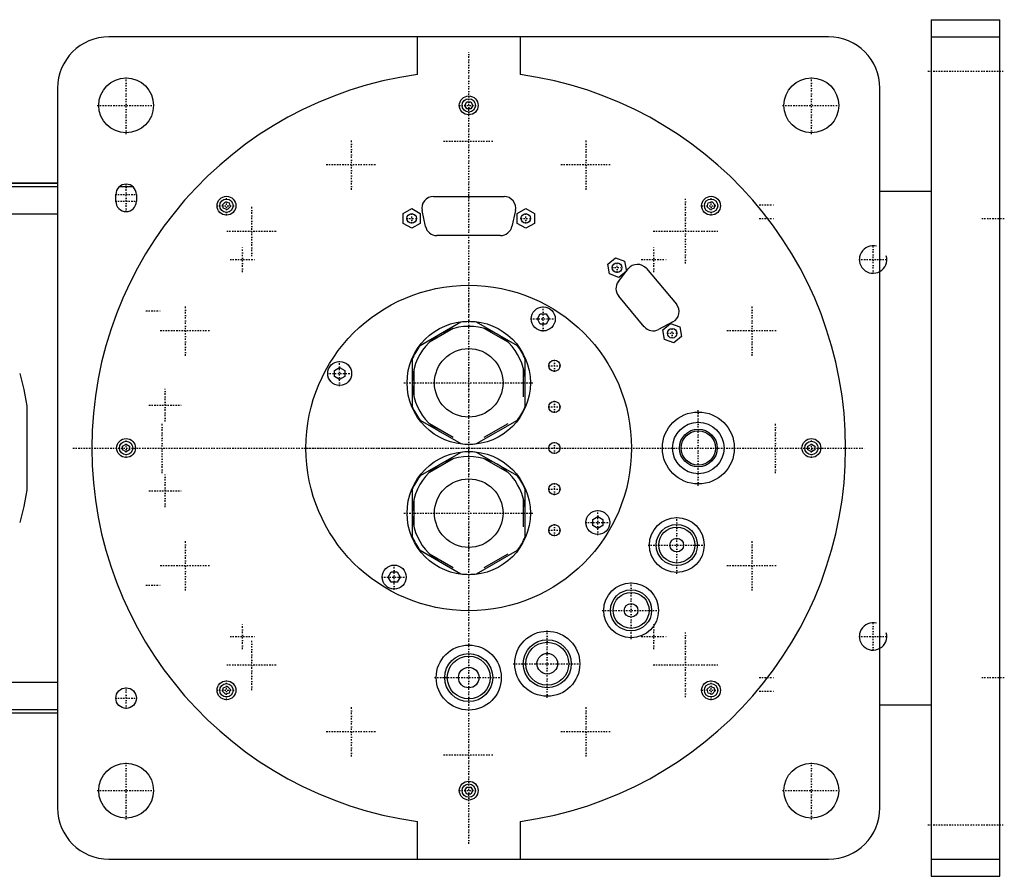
# Model space of a CAD drawing. Extents: x -706 to 156, y -125 to 125.
# Tile 5 of 5: x -131 to 156, y -125 to 125. Entities that reach past the tile are written whole.
import ezdxf

# ---------------------------------------------------------------- set-up
doc = ezdxf.new("R2010")
doc.units = 0
doc.linetypes.add('CENTER', pattern=[1.5, 0.45, -0.5, 0.05, -0.5])
for name, color, linetype in [('AM_0', 7, 'CONTINUOUS'), ('AM_10', 7, 'CONTINUOUS'), ('AM_7', 7, 'CENTER')]:
    doc.layers.add(name, color=color, linetype=linetype)

msp = doc.modelspace()

# ---------------------------------------------------------------- linework, layer by layer
at = {"layer": 'AM_0', "color": 7, "linetype": 'CONTINUOUS'}
for p, q in [((135, 125), (155, 125)), ((135, 125), (135, -125)), ((155, -125), (155, 125)), ((105, 120), (-105, 120)), ((-15, 108.97), (-15, 120)), ((15, 120), (15, 108.97)), ((135, 120), (155, 120)), ((-120, 105), (-120, -105)), ((120, -105), (120, 105)), ((-1.15, 100), (-0.58, 101)), ((-0.58, 101), (0.58, 101)), ((0.58, 101), (1.15, 100)), ((-0.58, 99), (-1.15, 100)), ((0.58, 99), (-0.58, 99)), ((1.15, 100), (0.58, 99)), ((-120, 77.32), (-190.79, 77.32)), ((-190.6, 77.28), (-120, 77.28)), ((-186.5, 76.29), (-120, 76.29)), ((-101.93, 76.29), (-98.07, 76.29)), ((120, 75), (135, 75)), ((-103, 72), (-103, 74)), ((-97, 74), (-97, 72)), ((-10.3, 73.4), (10.3, 73.4)), ((-71.83, 71.01), (-71.01, 71.83)), ((-71.53, 69.89), (-71.83, 71.01)), ((-70.41, 69.6), (-71.53, 69.89)), ((-71.01, 71.83), (-69.89, 71.53)), ((-69.6, 70.41), (-70.41, 69.6)), ((-69.89, 71.53), (-69.6, 70.41)), ((-19.15, 68.44), (-16.65, 69.89)), ((-16.65, 69.89), (-14.15, 68.44)), ((-12.62, 64.68), (-13.62, 69.28)), ((13.62, 69.28), (12.62, 64.68)), ((14.15, 68.44), (16.65, 69.89)), ((16.65, 69.89), (19.15, 68.44)), ((69.6, 70.41), (69.89, 71.53)), ((70.41, 69.6), (69.6, 70.41)), ((69.89, 71.53), (71.01, 71.83)), ((71.53, 69.89), (70.41, 69.6)), ((71.01, 71.83), (71.83, 71.01)), ((71.83, 71.01), (71.53, 69.89)), ((-167.3, 68.3), (-120, 68.3)), ((-19.15, 65.56), (-19.15, 68.44)), ((-14.15, 68.44), (-14.15, 65.56)), ((14.15, 65.56), (14.15, 68.44)), ((19.15, 68.44), (19.15, 65.56)), ((-16.65, 64.11), (-19.15, 65.56)), ((-14.15, 65.56), (-16.65, 64.11)), ((16.65, 64.11), (14.15, 65.56)), ((19.15, 65.56), (16.65, 64.11)), ((9.3, 62), (-9.3, 62)), ((40.58, 53.63), (42.79, 55.49)), ((42.79, 55.49), (45.5, 54.5)), ((41.08, 50.79), (40.58, 53.63)), ((43.68, 48.56), (46.56, 52.29)), ((45.5, 54.5), (46, 51.65)), ((51.86, 52.39), (60.6, 41.97)), ((43.79, 49.8), (41.08, 50.79)), ((46, 51.65), (43.79, 49.8)), ((51.22, 35.41), (43.77, 44.3)), ((20.02, 37.67), (20.88, 39.17)), ((20.88, 36.17), (20.02, 37.67)), ((20.88, 39.17), (22.62, 39.17)), ((22.62, 39.17), (23.48, 37.67)), ((23.48, 37.67), (22.62, 36.17)), ((-2.3, 36.73), (-14.2, 29.85)), ((-4.51, 34.87), (-11.49, 30.84)), ((14.2, 29.85), (2.3, 36.73)), ((11.49, 30.84), (4.51, 34.87)), ((22.62, 36.17), (20.88, 36.17)), ((59.58, 36.78), (55.41, 34.59)), ((56.65, 34.48), (58.86, 36.33)), ((58.86, 36.33), (61.57, 35.35)), ((61.57, 35.35), (62.07, 32.5)), ((57.15, 31.64), (56.65, 34.48)), ((59.86, 30.65), (57.15, 31.64)), ((62.07, 32.5), (59.86, 30.65)), ((-16.5, 25.87), (-16.5, 12.12)), ((16.5, 12.12), (16.5, 25.87)), ((-39.17, 22.62), (-37.67, 23.48)), ((-37.67, 23.48), (-36.17, 22.62)), ((-16, 23.03), (-16, 14.97)), ((16, 14.97), (16, 23.03)), ((-39.17, 20.88), (-39.17, 22.62)), ((-37.67, 20.02), (-39.17, 20.88)), ((-36.17, 20.88), (-37.67, 20.02)), ((-36.17, 22.62), (-36.17, 20.88)), ((-128.96, 12.26), (-128.96, -12.26)), ((-14.2, 8.15), (-2.3, 1.27)), ((-11.49, 7.16), (-4.51, 3.13)), ((2.3, 1.27), (14.2, 8.15)), ((4.51, 3.13), (11.49, 7.16)), ((-101, 0.58), (-100, 1.15)), ((-101, -0.58), (-101, 0.58)), ((-100, 1.15), (-99, 0.58)), ((-99, 0.58), (-99, -0.58)), ((99, 0.58), (100, 1.15)), ((99, -0.58), (99, 0.58)), ((100, 1.15), (101, 0.58)), ((101, 0.58), (101, -0.58)), ((-100, -1.15), (-101, -0.58)), ((-99, -0.58), (-100, -1.15)), ((-2.3, -1.27), (-14.2, -8.15)), ((14.2, -8.15), (2.3, -1.27)), ((100, -1.15), (99, -0.58)), ((101, -0.58), (100, -1.15)), ((-4.51, -3.13), (-11.49, -7.16)), ((11.49, -7.16), (4.51, -3.13)), ((-16.5, -12.13), (-16.5, -25.88)), ((16.5, -25.88), (16.5, -12.13)), ((-16, -14.97), (-16, -23.03)), ((16, -23.03), (16, -14.97)), ((36.17, -20.88), (37.67, -20.02)), ((37.67, -20.02), (39.17, -20.88)), ((36.17, -22.62), (36.17, -20.88)), ((37.67, -23.48), (36.17, -22.62)), ((39.17, -22.62), (37.67, -23.48)), ((39.17, -20.88), (39.17, -22.62)), ((-14.2, -29.85), (-2.3, -36.73)), ((-11.49, -30.84), (-4.51, -34.87)), ((2.3, -36.73), (14.2, -29.85)), ((4.51, -34.87), (11.49, -30.84)), ((-23.48, -37.67), (-22.62, -36.17)), ((-22.62, -36.17), (-20.88, -36.17)), ((-20.88, -36.17), (-20.02, -37.67)), ((-22.62, -39.17), (-23.48, -37.67)), ((-20.88, -39.17), (-22.62, -39.17)), ((-20.02, -37.67), (-20.88, -39.17)), ((-167.3, -68.3), (-120, -68.3)), ((-71.83, -71.01), (-71.53, -69.89)), ((-71.01, -71.83), (-71.83, -71.01)), ((-71.53, -69.89), (-70.41, -69.6)), ((-69.89, -71.53), (-71.01, -71.83)), ((-70.41, -69.6), (-69.6, -70.41)), ((-69.6, -70.41), (-69.89, -71.53)), ((69.6, -70.41), (70.41, -69.6)), ((69.89, -71.53), (69.6, -70.41)), ((71.01, -71.83), (69.89, -71.53)), ((70.41, -69.6), (71.53, -69.89)), ((71.83, -71.01), (71.01, -71.83)), ((71.53, -69.89), (71.83, -71.01)), ((-190.79, -77.32), (-120, -77.32)), ((-190.6, -77.28), (-120, -77.28)), ((-186.5, -76.29), (-120, -76.29)), ((120, -75), (135, -75)), ((-1.15, -100), (-0.58, -99)), ((-0.58, -101), (-1.15, -100)), ((-0.58, -99), (0.58, -99)), ((0.58, -99), (1.15, -100)), ((1.15, -100), (0.58, -101)), ((0.58, -101), (-0.58, -101)), ((-15, -120), (-15, -108.97)), ((15, -108.97), (15, -120)), ((-105, -120), (105, -120)), ((135, -120), (155, -120)), ((135, -125), (155, -125))]:
    msp.add_line(p, q, dxfattribs=at)
for points in [[(-131.05, 21.74, 0), (-130.62, 20.18, 0), (-129.86, 17.03, 0), (-129.23, 13.86, 0), (-128.96, 12.26, 0)], [(-128.96, -12.26, 0), (-129.23, -13.86, 0), (-129.86, -17.03, 0), (-130.62, -20.18, 0), (-131.05, -21.74, 0)]]:
    msp.add_polyline3d(points, dxfattribs=at)
for centre, radius in [((-100, 100), 8), ((100, 100), 8), ((0, 100), 2.75), ((0, 100), 1.95), ((-70.71, 70.71), 2.75), ((-70.71, 70.71), 1.95), ((70.71, 70.71), 2.75), ((70.71, 70.71), 1.95), ((-16.65, 67), 1.4), ((16.65, 67), 1.4), ((43.29, 52.64), 1.4), ((0, 0), 47.5), ((21.75, 37.67), 3.5), ((0, 19), 18), ((59.36, 33.49), 1.4), ((0, 19), 10), ((-37.67, 21.75), 3.5), ((25, 24), 1.65), ((25, 12), 1.65), ((67, 0), 10.5), ((67, 0), 7.5), ((67, 0), 5.5), ((67, 0), 5), ((-100, 0), 2.75), ((-100, 0), 1.95), ((25, 0), 1.65), ((100, 0), 2.75), ((100, 0), 1.95), ((0, -19), 18), ((0, -19), 10), ((25, -12), 1.65), ((37.67, -21.75), 3.5), ((25, -24), 1.65), ((60.72, -28.32), 8), ((60.72, -28.32), 6), ((60.72, -28.32), 5.25), ((60.72, -28.32), 2), ((-21.75, -37.67), 3.5), ((47.38, -47.38), 8), ((47.38, -47.38), 6), ((47.38, -47.38), 5.25), ((47.38, -47.38), 2), ((22.92, -62.96), 9.5), ((22.92, -62.96), 7), ((22.92, -62.96), 6.25), ((0, -67), 9.5), ((0, -67), 7), ((22.92, -62.96), 3), ((0, -67), 6.25), ((0, -67), 3), ((-70.71, -70.71), 2.75), ((-70.71, -70.71), 1.95), ((70.71, -70.71), 2.75), ((70.71, -70.71), 1.95), ((-100, -73), 3), ((-100, -100), 8), ((100, -100), 8), ((0, -100), 2.75), ((0, -100), 1.95)]:
    msp.add_circle(centre, radius, dxfattribs=at)
for centre, radius, start, end in [((-105, 105), 15, 90, 180), ((105, 105), 15, 0, 90), ((0, 0), 110, 97.8375, 262.1625), ((0, 0), 110, 277.8375, 82.1625), ((-100, 74), 3, 0, 180), ((-100, 72), 3, 180, 0), ((-10.3, 70), 3.4, 90, 192.2648), ((10.3, 70), 3.4, 347.7352, 90), ((-9.3, 65.4), 3.4, 192.2648, 270), ((9.3, 65.4), 3.4, 270, 347.7352), ((49.25, 50.2), 3.4, 40, 142.2648), ((46.37, 46.48), 3.4, 142.2648, 220), ((57.99, 39.79), 3.4, 297.7352, 40), ((0, 19), 16.5, 0, 240), ((0, 19), 17.87, 82.6199, 97.3801), ((53.83, 37.6), 3.4, 220, 297.7352), ((0, 19), 17.88, 142.6199, 157.3801), ((0, 19), 17.88, 22.6199, 37.3801), ((0, 19), 17.88, 202.6199, 217.3801), ((0, 19), 17.87, 322.6199, 337.3801), ((0, 19), 17.87, 262.6199, 277.3801), ((0, -19), 16.5, 0, 240), ((0, -19), 17.87, 82.6199, 97.3801), ((0, -19), 17.88, 142.6199, 157.3801), ((0, -19), 17.87, 22.6199, 37.3801), ((0, -19), 17.87, 202.6199, 217.3801), ((0, -19), 17.87, 322.6199, 337.3801), ((0, -19), 17.87, 262.6199, 277.3801), ((-105, -105), 15, 180, 270), ((105, -105), 15, 270, 0)]:
    msp.add_arc(centre, radius, start, end, dxfattribs=at)
at = {"layer": 'AM_10', "color": 7, "linetype": 'CONTINUOUS'}
for centre in [(118, 55), (118, -55)]:
    msp.add_arc(centre, 4, 75, 15, dxfattribs=at)
at = {"layer": 'AM_7', "color": 4, "linetype": 'CENTER'}
for p, q in [((0, -115.5), (0, 115.5)), ((134, 110), (156, 110)), ((-100, 91.6), (-100, 108.4)), ((100, 91.6), (100, 108.4)), ((-108.4, 100), (-91.6, 100)), ((-2.89, 100), (2.89, 100)), ((91.6, 100), (108.4, 100)), ((-34.25, 75.34), (-34.25, 90.04)), ((-7.35, 89.5), (7.35, 89.5)), ((34.25, 75.34), (34.25, 90.04)), ((-41.6, 82.69), (-26.9, 82.69)), ((26.9, 82.69), (41.6, 82.69)), ((-100, 68.85), (-100, 77.15)), ((-103.15, 74), (-96.85, 74)), ((-103.15, 72), (-96.85, 72)), ((-70.71, 67.82), (-70.71, 73.6)), ((63.29, 53.84), (63.29, 72.74)), ((70.71, 67.82), (70.71, 73.6)), ((-73.6, 70.71), (-67.82, 70.71)), ((-63.29, 55.94), (-63.29, 70.64)), ((67.82, 70.71), (73.6, 70.71)), ((84.8, 71), (89.2, 71)), ((-18.12, 67), (-15.18, 67)), ((-16.65, 65.53), (-16.65, 68.47)), ((15.18, 67), (18.12, 67)), ((16.65, 65.53), (16.65, 68.47)), ((84.8, 67), (89.2, 67)), ((149.7, 67), (156.3, 67)), ((-70.64, 63.29), (-55.94, 63.29)), ((53.84, 63.29), (72.74, 63.29)), ((-66, 51.32), (-66, 58.67)), ((54, 51.32), (54, 58.67)), ((118, 50.8), (118, 59.2)), ((-69.67, 55), (-62.33, 55)), ((50.33, 55), (57.67, 55)), ((113.8, 55), (122.2, 55)), ((41.82, 52.64), (44.76, 52.64)), ((43.29, 51.17), (43.29, 54.11)), ((0, -47.25), (0, 47.25)), ((-82.69, 26.9), (-82.69, 41.6)), ((21.75, 34), (21.75, 41.35)), ((82.69, 26.9), (82.69, 41.6)), ((-94.2, 40), (-89.8, 40)), ((18.07, 37.67), (25.42, 37.67)), ((59.36, 32.02), (59.36, 34.96)), ((-90.04, 34.25), (-75.34, 34.25)), ((57.89, 33.49), (60.83, 33.49)), ((75.34, 34.25), (90.04, 34.25)), ((-37.67, 18.07), (-37.67, 25.42)), ((23.27, 24), (26.73, 24)), ((25, 22.27), (25, 25.73)), ((-41.35, 21.75), (-34, 21.75)), ((-18.9, 19), (18.9, 19)), ((-88.6, 7.77), (-88.6, 17.22)), ((-93.32, 12.5), (-83.88, 12.5)), ((23.27, 12), (26.73, 12)), ((25, 10.27), (25, 13.73)), ((67, -11.03), (67, 11.02)), ((-89.5, -7.35), (-89.5, 7.35)), ((89.5, -7.35), (89.5, 7.35)), ((-100, -2.89), (-100, 2.89)), ((100, -2.89), (100, 2.89)), ((25, -1.73), (25, 1.73)), ((-115.5, 0), (115.5, 0)), ((-47.25, 0), (47.25, 0)), ((-88.6, -17.23), (-88.6, -7.78)), ((25, -13.73), (25, -10.27)), ((-93.32, -12.5), (-83.88, -12.5)), ((23.27, -12), (26.73, -12)), ((-18.9, -19), (18.9, -19)), ((37.67, -25.43), (37.67, -18.08)), ((60.72, -36.72), (60.72, -19.92)), ((25, -25.73), (25, -22.27)), ((34, -21.75), (41.35, -21.75)), ((23.27, -24), (26.73, -24)), ((-82.69, -41.6), (-82.69, -26.9)), ((52.32, -28.32), (69.12, -28.32)), ((82.69, -41.6), (82.69, -26.9)), ((-90.04, -34.25), (-75.34, -34.25)), ((-21.75, -41.35), (-21.75, -34)), ((75.34, -34.25), (90.04, -34.25)), ((-94.2, -40), (-89.8, -40)), ((-25.43, -37.67), (-18.08, -37.67)), ((47.38, -55.78), (47.38, -38.98)), ((38.98, -47.38), (55.78, -47.38)), ((-66, -58.68), (-66, -51.33)), ((54, -58.68), (54, -51.33)), ((118, -59.2), (118, -50.8)), ((22.92, -72.93), (22.92, -52.98)), ((63.29, -72.74), (63.29, -53.84)), ((-69.67, -55), (-62.33, -55)), ((-63.29, -70.64), (-63.29, -55.94)), ((50.33, -55), (57.67, -55)), ((113.8, -55), (122.2, -55)), ((12.94, -62.96), (32.89, -62.96)), ((-70.64, -63.29), (-55.94, -63.29)), ((53.84, -63.29), (72.74, -63.29)), ((-70.71, -73.6), (-70.71, -67.82)), ((-9.97, -67), (9.97, -67)), ((70.71, -73.6), (70.71, -67.82)), ((84.8, -67), (89.2, -67)), ((149.7, -67), (156.3, -67)), ((-100, -76.15), (-100, -69.85)), ((-73.6, -70.71), (-67.82, -70.71)), ((67.82, -70.71), (73.6, -70.71)), ((84.8, -71), (89.2, -71)), ((-103.15, -73), (-96.85, -73)), ((-34.25, -90.04), (-34.25, -75.34)), ((34.25, -90.04), (34.25, -75.34)), ((-41.6, -82.69), (-26.9, -82.69)), ((26.9, -82.69), (41.6, -82.69)), ((-100, -108.4), (-100, -91.6)), ((-7.35, -89.5), (7.35, -89.5)), ((100, -108.4), (100, -91.6)), ((-108.4, -100), (-91.6, -100)), ((-2.89, -100), (2.89, -100)), ((91.6, -100), (108.4, -100)), ((134, -110), (156, -110))]:
    msp.add_line(p, q, dxfattribs=at)

doc.saveas('drawing.dxf')
